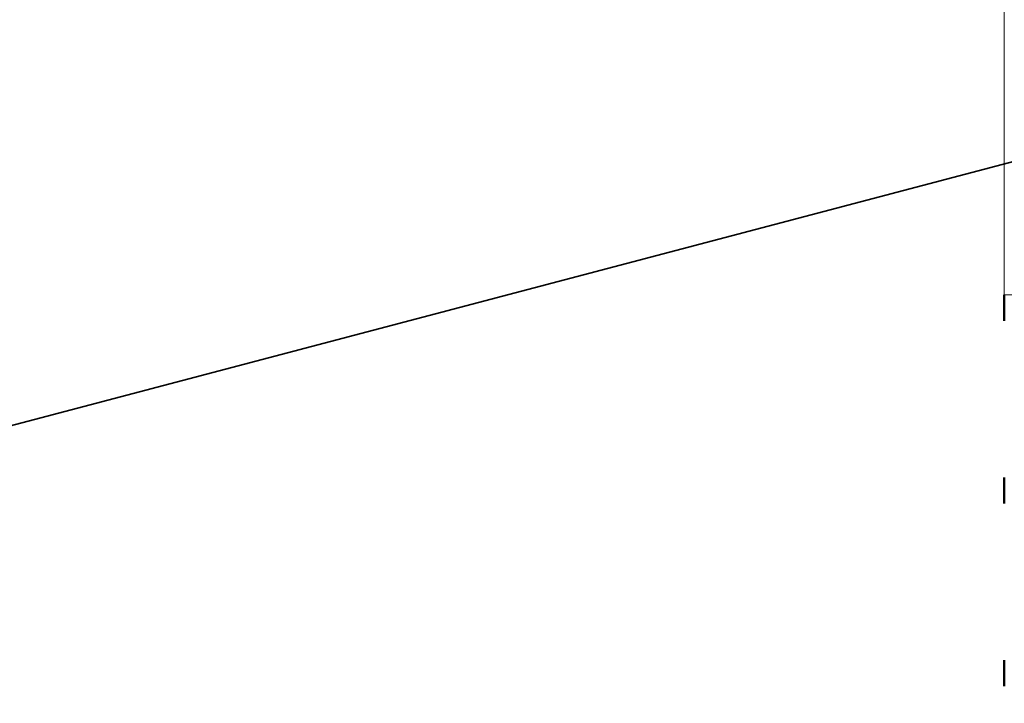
# Paper-space layout 'Layout1' of a CAD drawing. Extents: x -2 to 1033, y -36 to 596.
# Tile 82 of 181: x 701.66 to 706.37, y 450.2 to 453.48. Entities that reach past the tile are written whole.
import ezdxf

# ---------------------------------------------------------------- set-up
doc = ezdxf.new("R2010")
doc.units = 0
doc.linetypes.add('ACAD_ISO07W100', pattern=[3.5, 0.5, -3])
doc.linetypes.add('B_CARA_09', pattern=[0.5, 0, -0.5])
for name, color, linetype, lineweight in [('SS_1.ET-HALA_TaO-JD-LAVKA-ZEBRIK', 9, 'CONTINUOUS', 13), ('SS_2.ET-DEMONTAZE_OK', 20, 'B_CARA_09', 50), ('SS_POPIS_PROFILU_de.', 214, 'CONTINUOUS', 35)]:
    doc.layers.add(name, color=color, linetype=linetype, lineweight=lineweight)

psp = doc.layouts.get("Layout1")

# ---------------------------------------------------------------- linework, layer by layer
at = {"layer": 'SS_1.ET-HALA_TaO-JD-LAVKA-ZEBRIK', "color": 5, "linetype": 'Continuous', "ltscale": 0.25}
for p, q in [((706.3704, 498.1604), (706.3704, 452.1604)), ((706.3704, 452.1604), (707.7704, 452.1604))]:
    psp.add_line(p, q, dxfattribs=at)
at = {"layer": 'SS_2.ET-DEMONTAZE_OK', "color": 1, "linetype": 'ACAD_ISO07W100', "ltscale": 0.25}
psp.add_line((706.3704, 452.1604), (706.3704, 448.4604), dxfattribs=at)
at = {"layer": 'SS_POPIS_PROFILU_de.', "color": 214}
psp.add_lwpolyline([(696.9704, 450.3104), (720.6255, 456.5451), (735.0541, 456.5451)], dxfattribs=at)

doc.saveas('drawing.dxf')
